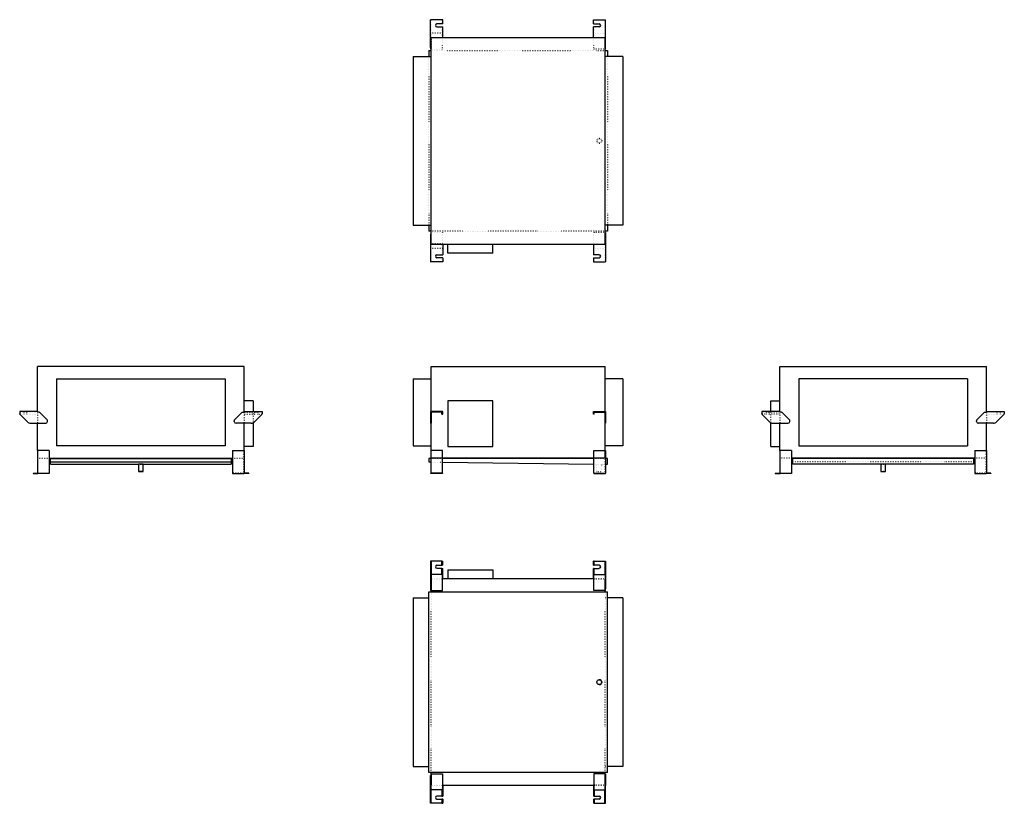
# Model space of a CAD drawing. Extents: x 65 to 501, y 42 to 390.
import ezdxf

# ---------------------------------------------------------------- set-up
doc = ezdxf.new("R2010")
doc.units = 0
doc.linetypes.add('DOT2', pattern=[0.635, 0, -0.635])
doc.layers.get('0').update_dxf_attribs({"linetype": 'CONTINUOUS'})

msp = doc.modelspace()

# ---------------------------------------------------------------- linework, layer by layer
at = {"color": 7, "linetype": 'CONTINUOUS'}
for p, q in [((252.12, 389.52), (246.72, 389.52)), ((246.72, 381.6), (246.72, 389.52)), ((252.12, 387.65), (252.12, 389.52)), ((318.86, 387.65), (318.86, 389.52)), ((318.86, 389.52), (324.26, 389.52)), ((324.26, 381.6), (324.26, 389.52)), ((252.12, 387.65), (249.54, 387.65)), ((249.54, 386.3), (252.12, 386.3)), ((252.12, 381.6), (252.12, 386.3)), ((318.86, 387.65), (321.44, 387.65)), ((321.44, 386.3), (318.86, 386.3)), ((318.86, 381.6), (318.86, 386.3)), ((246.96, 381.6), (246.72, 381.6)), ((246.72, 380.91), (246.72, 381.6)), ((246.72, 380.56), (246.72, 380.91)), ((246.72, 377.35), (246.72, 380.56)), ((246.96, 290.08), (246.96, 381.6)), ((246.96, 381.6), (324.02, 381.6)), ((324.02, 290.08), (324.02, 381.6)), ((324.02, 381.6), (324.26, 381.6)), ((324.26, 380.91), (324.26, 381.6)), ((324.26, 380.56), (324.26, 380.91)), ((324.26, 377.35), (324.26, 380.56)), ((245.94, 375.84), (246.96, 375.84)), ((245.94, 375.84), (245.94, 373.24)), ((246.72, 377.2), (246.72, 377.35)), ((246.96, 377.2), (246.72, 377.2)), ((246.8, 376.44), (246.8, 377.2)), ((246.96, 376.44), (246.8, 376.44)), ((324.02, 377.2), (324.26, 377.2)), ((324.02, 376.44), (324.18, 376.44)), ((324.02, 375.84), (325.04, 375.84)), ((324.18, 376.44), (324.18, 377.2)), ((324.26, 377.2), (324.26, 377.35)), ((325.04, 375.84), (325.04, 373.24)), ((239.04, 373.24), (246.96, 373.24)), ((239.04, 373.24), (239.04, 298.44)), ((331.94, 373.24), (324.02, 373.24)), ((331.94, 373.24), (331.94, 298.44)), ((239.04, 298.44), (246.96, 298.44)), ((245.94, 298.44), (245.94, 295.84)), ((331.94, 298.44), (324.02, 298.44)), ((325.04, 298.44), (325.04, 295.84)), ((246.96, 295.84), (245.94, 295.84)), ((246.96, 294.48), (246.72, 294.48)), ((246.72, 294.48), (246.72, 294.34)), ((246.72, 294.34), (246.72, 291.13)), ((246.96, 295.24), (246.8, 295.24)), ((246.8, 295.24), (246.8, 294.48)), ((325.04, 295.84), (324.02, 295.84)), ((324.02, 295.24), (324.18, 295.24)), ((324.02, 294.48), (324.26, 294.48)), ((324.18, 295.24), (324.18, 294.48)), ((324.26, 294.48), (324.26, 294.34)), ((324.26, 294.34), (324.26, 291.13)), ((246.72, 291.13), (246.72, 290.78)), ((246.72, 290.78), (246.72, 290.08)), ((246.96, 290.08), (246.72, 290.08)), ((246.72, 290.08), (246.72, 282.16)), ((246.96, 290.08), (324.02, 290.08)), ((252.12, 290.08), (252.12, 285.39)), ((254.36, 286.08), (254.36, 290.08)), ((274.32, 286.08), (274.32, 290.08)), ((318.86, 290.08), (318.86, 285.39)), ((324.02, 290.08), (324.26, 290.08)), ((324.26, 291.13), (324.26, 290.78)), ((324.26, 290.78), (324.26, 290.08)), ((324.26, 290.08), (324.26, 282.16)), ((249.54, 285.39), (252.12, 285.39)), ((252.12, 284.04), (249.54, 284.04)), ((252.12, 284.04), (252.12, 282.16)), ((274.32, 286.08), (254.36, 286.08)), ((321.44, 285.39), (318.86, 285.39)), ((318.86, 284.04), (318.86, 282.16)), ((318.86, 284.04), (321.44, 284.04)), ((252.12, 282.16), (246.72, 282.16)), ((318.86, 282.16), (324.26, 282.16)), ((164.17, 235.83), (72.65, 235.83)), ((72.65, 215.85), (72.65, 235.83)), ((164.17, 215.85), (164.17, 235.83)), ((246.96, 215.85), (246.96, 235.83)), ((246.96, 235.83), (324.02, 235.83)), ((324.02, 215.85), (324.02, 235.83)), ((401.45, 215.85), (401.45, 235.83)), ((401.45, 235.83), (492.97, 235.83)), ((492.97, 215.85), (492.97, 235.83)), ((81.01, 230.43), (155.81, 230.43)), ((81.01, 230.43), (81.01, 200.63)), ((155.81, 230.43), (155.81, 200.63)), ((239.04, 230.43), (246.96, 230.43)), ((239.04, 230.43), (239.04, 200.63)), ((331.94, 230.43), (324.02, 230.43)), ((331.94, 230.43), (331.94, 200.63)), ((484.61, 230.43), (409.81, 230.43)), ((409.81, 230.43), (409.81, 200.63)), ((484.61, 230.43), (484.61, 200.63)), ((168.17, 220.57), (164.17, 220.57)), ((168.17, 220.57), (168.17, 215.85)), ((274.32, 220.57), (254.36, 220.57)), ((254.36, 220.57), (254.36, 200.45)), ((274.32, 200.45), (274.32, 220.57)), ((397.45, 215.85), (397.45, 220.57)), ((397.45, 220.57), (401.45, 220.57)), ((64.73, 215.85), (64.73, 214.86)), ((72.65, 215.85), (64.73, 215.85)), ((64.74, 214.78), (64.73, 214.78)), ((64.88, 214.51), (68.14, 211.24)), ((72.65, 215.85), (72.65, 215.53)), ((73.34, 215.53), (72.65, 215.53)), ((76.9, 212.18), (73.7, 215.39)), ((159.92, 212.18), (163.12, 215.39)), ((163.48, 215.53), (164.17, 215.53)), ((164.17, 215.85), (164.17, 215.53)), ((164.17, 215.85), (172.09, 215.85)), ((171.94, 214.51), (168.68, 211.24)), ((172.08, 214.78), (172.09, 214.78)), ((172.09, 215.85), (172.09, 214.86)), ((252.12, 215.85), (246.72, 215.85)), ((246.72, 215.85), (246.72, 214.86)), ((246.72, 214.86), (246.72, 214.51)), ((246.72, 214.51), (246.72, 211.24)), ((251.8, 215.53), (247.04, 215.53)), ((247.04, 215.53), (247.04, 214.86)), ((247.04, 214.86), (247.04, 214.51)), ((247.04, 214.51), (247.04, 211.24)), ((251.8, 214.78), (251.8, 215.53)), ((251.8, 214.78), (252.12, 214.78)), ((252.12, 214.78), (252.12, 215.85)), ((318.86, 215.85), (324.26, 215.85)), ((318.86, 214.78), (318.86, 215.85)), ((319.18, 214.78), (318.86, 214.78)), ((319.18, 214.78), (319.18, 215.53)), ((319.18, 215.53), (323.94, 215.53)), ((323.94, 215.53), (323.94, 214.86)), ((323.94, 214.86), (323.94, 214.51)), ((323.94, 214.51), (323.94, 211.24)), ((324.26, 215.85), (324.26, 214.86)), ((324.26, 214.86), (324.26, 214.51)), ((324.26, 214.51), (324.26, 211.24)), ((393.53, 215.85), (393.53, 214.86)), ((401.45, 215.85), (393.53, 215.85)), ((393.53, 214.78), (393.53, 214.78)), ((393.67, 214.51), (396.94, 211.24)), ((401.45, 215.85), (401.45, 215.53)), ((402.14, 215.53), (401.45, 215.53)), ((405.7, 212.18), (402.49, 215.39)), ((488.71, 212.18), (491.92, 215.39)), ((492.27, 215.53), (492.97, 215.53)), ((492.97, 215.85), (492.97, 215.53)), ((492.97, 215.85), (500.89, 215.85)), ((500.74, 214.51), (497.47, 211.24)), ((500.88, 214.78), (500.89, 214.78)), ((500.89, 215.85), (500.89, 214.86)), ((69.56, 210.65), (76.25, 210.65)), ((72.65, 198.61), (72.65, 210.65)), ((77.05, 211.45), (77.05, 211.82)), ((159.77, 211.45), (159.77, 211.82)), ((167.26, 210.65), (160.57, 210.65)), ((164.17, 198.61), (164.17, 210.65)), ((168.17, 210.87), (168.17, 200.45)), ((246.72, 211.24), (246.72, 210.65)), ((247.04, 210.65), (246.72, 210.65)), ((246.96, 195.23), (246.96, 210.65)), ((247.04, 211.24), (247.04, 210.65)), ((323.94, 211.24), (323.94, 210.65)), ((323.94, 210.65), (324.26, 210.65)), ((324.02, 195.23), (324.02, 210.65)), ((324.26, 211.24), (324.26, 210.65)), ((397.45, 200.45), (397.45, 210.87)), ((398.36, 210.65), (405.05, 210.65)), ((401.45, 198.61), (401.45, 210.65)), ((405.85, 211.45), (405.85, 211.82)), ((488.57, 211.45), (488.57, 211.82)), ((496.06, 210.65), (489.37, 210.65)), ((492.97, 198.61), (492.97, 210.65)), ((77.81, 198.61), (72.65, 198.61)), ((72.65, 198.61), (72.65, 188.61)), ((77.81, 198.61), (77.81, 188.45)), ((155.81, 200.63), (81.01, 200.63)), ((159.01, 198.61), (159.01, 188.45)), ((159.01, 198.61), (164.17, 198.61)), ((168.17, 200.45), (164.17, 200.45)), ((164.17, 198.61), (164.17, 188.61)), ((239.04, 200.63), (246.96, 200.63)), ((251.96, 198.61), (246.8, 198.61)), ((246.8, 198.61), (246.8, 188.61)), ((251.96, 188.61), (251.96, 198.61)), ((254.36, 200.45), (274.32, 200.45)), ((319.02, 198.61), (324.18, 198.61)), ((319.02, 188.61), (319.02, 198.61)), ((331.94, 200.63), (324.02, 200.63)), ((324.18, 198.61), (324.18, 188.61)), ((397.45, 200.45), (401.45, 200.45)), ((406.61, 198.61), (401.45, 198.61)), ((401.45, 198.61), (401.45, 188.61)), ((406.61, 198.61), (406.61, 188.45)), ((409.81, 200.63), (484.61, 200.63)), ((487.81, 198.61), (487.81, 188.45)), ((487.81, 198.61), (492.97, 198.61)), ((492.97, 198.61), (492.97, 188.61)), ((77.81, 195.23), (159.01, 195.23)), ((78.41, 193.53), (78.41, 195.03)), ((78.41, 195.03), (158.41, 195.03)), ((78.41, 193.53), (158.41, 193.53)), ((78.41, 192.53), (78.41, 193.53)), ((78.41, 192.53), (117.34, 192.53)), ((117.34, 192.58), (117.34, 189.26)), ((119.48, 189.26), (119.48, 192.58)), ((119.48, 192.53), (158.41, 192.53)), ((158.41, 195.03), (158.41, 193.53)), ((158.41, 193.53), (158.41, 192.53)), ((246.8, 195.03), (245.94, 195.03)), ((245.94, 195.03), (245.94, 193.53)), ((245.94, 193.53), (246.8, 193.52)), ((324.02, 195.23), (246.96, 195.23)), ((319.02, 195.03), (251.96, 195.03)), ((251.96, 193.46), (319.02, 192.61)), ((325.04, 195.03), (324.18, 195.03)), ((324.18, 192.54), (325.04, 192.53)), ((325.04, 192.53), (325.04, 195.03)), ((487.81, 195.23), (406.61, 195.23)), ((487.21, 195.03), (407.21, 195.03)), ((407.21, 195.03), (407.21, 195.03)), ((487.21, 195.03), (407.21, 195.03)), ((407.21, 192.53), (407.21, 195.03)), ((487.21, 192.53), (407.21, 192.53)), ((446.14, 192.53), (446.14, 189.26)), ((448.28, 189.26), (448.28, 192.53)), ((487.21, 195.03), (487.21, 195.03)), ((487.21, 195.03), (487.21, 192.53)), ((70.65, 188.61), (70.65, 188.45)), ((70.65, 188.61), (72.65, 188.61)), ((70.65, 188.45), (72.81, 188.45)), ((72.81, 188.61), (72.65, 188.61)), ((72.81, 188.45), (72.81, 188.61)), ((77.81, 188.45), (72.81, 188.45)), ((159.01, 188.45), (164.01, 188.45)), ((164.01, 188.61), (164.17, 188.61)), ((164.01, 188.45), (164.01, 188.61)), ((166.17, 188.45), (164.01, 188.45)), ((166.17, 188.61), (164.17, 188.61)), ((166.17, 188.61), (166.17, 188.45)), ((246.8, 188.61), (246.96, 188.61)), ((246.8, 188.45), (246.8, 188.61)), ((246.96, 188.45), (246.8, 188.45)), ((251.96, 188.61), (246.96, 188.61)), ((246.96, 188.61), (246.96, 188.45)), ((246.96, 188.45), (246.96, 188.61)), ((251.96, 188.45), (246.96, 188.45)), ((251.96, 188.61), (251.96, 188.45)), ((319.02, 188.61), (319.02, 188.45)), ((319.02, 188.61), (324.02, 188.61)), ((319.02, 188.45), (324.02, 188.45)), ((324.02, 188.61), (324.02, 188.45)), ((324.18, 188.61), (324.02, 188.61)), ((324.02, 188.45), (324.02, 188.61)), ((324.02, 188.45), (324.18, 188.45)), ((324.18, 188.45), (324.18, 188.61)), ((399.45, 188.61), (399.45, 188.45)), ((399.45, 188.61), (401.45, 188.61)), ((399.45, 188.45), (401.61, 188.45)), ((401.61, 188.61), (401.45, 188.61)), ((401.61, 188.45), (401.61, 188.61)), ((406.61, 188.45), (401.61, 188.45)), ((487.81, 188.45), (492.81, 188.45)), ((492.81, 188.45), (492.81, 188.61)), ((492.81, 188.61), (492.97, 188.61)), ((494.97, 188.45), (492.81, 188.45)), ((494.97, 188.61), (492.97, 188.61)), ((494.97, 188.61), (494.97, 188.45)), ((247.04, 149.62), (246.72, 149.62)), ((246.72, 149.62), (246.72, 149.47)), ((246.72, 149.47), (246.72, 146.2)), ((247.04, 149.62), (247.04, 149.47)), ((251.8, 149.62), (247.04, 149.62)), ((247.04, 149.47), (247.04, 146.2)), ((251.8, 147.74), (251.8, 149.62)), ((251.8, 149.62), (252.12, 149.62)), ((252.12, 147.74), (252.12, 149.62)), ((319.18, 149.62), (318.86, 149.62)), ((318.86, 147.74), (318.86, 149.62)), ((319.18, 147.74), (319.18, 149.62)), ((319.18, 149.62), (323.94, 149.62)), ((323.94, 149.62), (324.26, 149.62)), ((323.94, 149.62), (323.94, 149.47)), ((323.94, 149.47), (323.94, 146.2)), ((324.26, 149.62), (324.26, 149.47)), ((324.26, 149.47), (324.26, 146.2)), ((246.72, 146.2), (246.72, 144.79)), ((246.72, 144.79), (246.72, 138.1)), ((247.04, 146.2), (247.04, 144.79)), ((247.04, 144.79), (247.04, 143.7)), ((249.54, 147.74), (251.8, 147.74)), ((251.8, 146.39), (249.54, 146.39)), ((252.12, 147.74), (251.8, 147.74)), ((251.8, 146.39), (252.12, 146.39)), ((251.8, 143.7), (251.8, 146.39)), ((252.12, 141.7), (252.12, 146.39)), ((254.36, 145.7), (274.32, 145.7)), ((254.36, 145.7), (254.36, 141.7)), ((274.32, 145.7), (274.32, 141.7)), ((318.86, 147.74), (319.18, 147.74)), ((318.86, 141.7), (318.86, 146.39)), ((319.18, 146.39), (318.86, 146.39)), ((321.44, 147.74), (319.18, 147.74)), ((319.18, 143.7), (319.18, 146.39)), ((319.18, 146.39), (321.44, 146.39)), ((323.94, 146.2), (323.94, 144.79)), ((323.94, 144.79), (323.94, 143.7)), ((324.26, 146.2), (324.26, 144.79)), ((324.26, 144.79), (324.26, 138.1)), ((246.8, 141.7), (246.96, 141.7)), ((246.8, 141.54), (246.8, 141.7)), ((246.96, 141.54), (246.8, 141.54)), ((246.8, 136.54), (246.8, 141.54)), ((251.96, 143.7), (246.96, 143.7)), ((246.96, 143.7), (246.96, 136.54)), ((246.96, 136.54), (246.96, 141.54)), ((246.96, 141.54), (246.96, 141.54)), ((251.96, 136.54), (251.96, 143.7)), ((319.02, 141.7), (251.96, 141.7)), ((319.02, 136.54), (319.02, 143.7)), ((319.02, 143.7), (324.02, 143.7)), ((324.02, 143.7), (324.02, 136.54)), ((324.18, 141.7), (324.02, 141.7)), ((324.02, 136.54), (324.02, 141.54)), ((324.02, 141.54), (324.18, 141.54)), ((324.02, 141.54), (324.02, 141.54)), ((324.18, 141.54), (324.18, 141.7)), ((324.18, 136.54), (324.18, 141.54)), ((245.94, 55.94), (245.94, 135.94)), ((245.94, 135.94), (325.04, 135.94)), ((246.72, 138.1), (246.72, 137.3)), ((246.8, 137.3), (246.72, 137.3)), ((246.96, 136.54), (246.8, 136.54)), ((246.96, 136.54), (251.96, 136.54)), ((246.96, 135.94), (246.96, 136.54)), ((324.02, 136.54), (319.02, 136.54)), ((324.02, 136.54), (324.18, 136.54)), ((324.02, 135.94), (324.02, 136.54)), ((324.18, 137.3), (324.26, 137.3)), ((324.26, 138.1), (324.26, 137.3)), ((325.04, 55.94), (325.04, 135.94)), ((239.04, 133.34), (239.04, 58.54)), ((239.04, 133.34), (245.94, 133.34)), ((331.94, 133.34), (325.04, 133.34)), ((331.94, 133.34), (331.94, 58.54)), ((321.5, 97.01), (321.46, 97.01)), ((321.46, 94.87), (321.5, 94.87)), ((239.04, 58.54), (245.94, 58.54)), ((331.94, 58.54), (325.04, 58.54)), ((325.04, 55.94), (245.94, 55.94)), ((246.8, 54.58), (246.72, 54.58)), ((246.72, 53.78), (246.72, 54.58)), ((246.72, 47.09), (246.72, 53.78)), ((246.96, 55.34), (246.8, 55.34)), ((246.8, 55.34), (246.8, 50.34)), ((246.96, 55.34), (246.96, 55.94)), ((246.96, 55.34), (251.96, 55.34)), ((246.96, 48.18), (246.96, 55.34)), ((246.96, 55.34), (246.96, 50.34)), ((251.96, 55.34), (251.96, 48.18)), ((319.02, 55.34), (319.02, 48.18)), ((324.02, 55.34), (319.02, 55.34)), ((324.02, 55.34), (324.02, 55.94)), ((324.02, 48.18), (324.02, 55.34)), ((324.02, 55.34), (324.02, 50.34)), ((324.02, 55.34), (324.18, 55.34)), ((324.18, 55.34), (324.18, 50.34)), ((324.18, 54.58), (324.26, 54.58)), ((324.26, 53.78), (324.26, 54.58)), ((324.26, 47.09), (324.26, 53.78)), ((246.96, 50.34), (246.8, 50.34)), ((246.8, 50.34), (246.8, 50.18)), ((246.8, 50.18), (246.96, 50.18)), ((246.96, 50.34), (246.96, 50.34)), ((251.96, 48.18), (246.96, 48.18)), ((247.04, 47.09), (247.04, 48.18)), ((251.8, 48.18), (251.8, 45.48)), ((319.02, 50.18), (251.96, 50.18)), ((252.12, 50.18), (252.12, 45.48)), ((318.86, 50.18), (318.86, 45.48)), ((319.02, 48.18), (324.02, 48.18)), ((319.18, 48.18), (319.18, 45.48)), ((323.94, 47.09), (323.94, 48.18)), ((324.02, 50.34), (324.18, 50.34)), ((324.02, 50.34), (324.02, 50.34)), ((324.18, 50.18), (324.02, 50.18)), ((324.18, 50.34), (324.18, 50.18)), ((246.72, 45.67), (246.72, 47.09)), ((246.72, 42.4), (246.72, 45.67)), ((247.04, 45.67), (247.04, 47.09)), ((247.04, 42.4), (247.04, 45.67)), ((251.8, 45.48), (249.54, 45.48)), ((249.54, 44.13), (251.8, 44.13)), ((251.8, 45.48), (252.12, 45.48)), ((252.12, 44.13), (251.8, 44.13)), ((251.8, 44.13), (251.8, 42.26)), ((252.12, 44.13), (252.12, 42.26)), ((319.18, 45.48), (318.86, 45.48)), ((318.86, 44.13), (319.18, 44.13)), ((318.86, 44.13), (318.86, 42.26)), ((319.18, 45.48), (321.44, 45.48)), ((319.18, 44.13), (319.18, 42.26)), ((321.44, 44.13), (319.18, 44.13)), ((323.94, 45.67), (323.94, 47.09)), ((323.94, 42.4), (323.94, 45.67)), ((324.26, 45.67), (324.26, 47.09)), ((324.26, 42.4), (324.26, 45.67)), ((246.72, 42.26), (246.72, 42.4)), ((247.04, 42.26), (246.72, 42.26)), ((247.04, 42.26), (247.04, 42.4)), ((251.8, 42.26), (247.04, 42.26)), ((251.8, 42.26), (252.12, 42.26)), ((319.18, 42.26), (318.86, 42.26)), ((319.18, 42.26), (323.94, 42.26)), ((323.94, 42.26), (323.94, 42.4)), ((323.94, 42.26), (324.26, 42.26)), ((324.26, 42.26), (324.26, 42.4))]:
    msp.add_line(p, q, dxfattribs=at)
at = {"color": 7, "linetype": 'DOT2'}
for p, q in [((247.04, 381.6), (247.04, 389.52)), ((251.8, 387.65), (251.8, 389.52)), ((319.18, 387.65), (319.18, 389.52)), ((323.94, 381.6), (323.94, 389.52)), ((251.8, 381.6), (251.8, 386.3)), ((319.18, 381.6), (319.18, 386.3)), ((246.8, 377.2), (246.8, 381.6)), ((246.8, 381.44), (246.96, 381.44)), ((246.96, 383.6), (246.96, 381.6)), ((251.96, 383.6), (246.96, 383.6)), ((246.96, 381.6), (246.96, 381.44)), ((251.96, 381.44), (246.96, 381.44)), ((246.96, 381.44), (246.96, 376.44)), ((251.96, 381.6), (251.96, 383.6)), ((251.96, 381.44), (251.96, 381.6)), ((251.96, 376.44), (251.96, 381.44)), ((319.02, 383.6), (324.02, 383.6)), ((319.02, 381.6), (319.02, 383.6)), ((319.02, 381.44), (319.02, 381.6)), ((319.02, 381.44), (324.02, 381.44)), ((319.02, 376.44), (319.02, 381.44)), ((324.02, 383.6), (324.02, 381.6)), ((324.02, 381.6), (324.02, 381.44)), ((324.02, 381.44), (324.02, 376.44)), ((324.18, 381.44), (324.02, 381.44)), ((324.18, 377.2), (324.18, 381.6)), ((246.96, 376.44), (251.96, 376.44)), ((246.96, 375.84), (324.02, 375.84)), ((324.02, 376.44), (319.02, 376.44)), ((245.94, 373.24), (245.94, 298.44)), ((325.04, 373.24), (325.04, 298.44)), ((321.5, 336.91), (321.46, 336.91)), ((321.46, 334.77), (321.5, 334.77)), ((246.8, 294.48), (246.8, 290.08)), ((324.02, 295.84), (246.96, 295.84)), ((246.96, 295.24), (251.96, 295.24)), ((246.96, 290.24), (246.96, 295.24)), ((251.96, 295.24), (251.96, 290.24)), ((324.02, 295.24), (319.02, 295.24)), ((319.02, 295.24), (319.02, 290.24)), ((324.02, 290.24), (324.02, 295.24)), ((324.18, 294.48), (324.18, 290.08)), ((246.8, 290.24), (246.96, 290.24)), ((251.96, 290.24), (246.96, 290.24)), ((246.96, 290.08), (246.96, 290.24)), ((246.96, 288.08), (246.96, 290.08)), ((251.96, 288.08), (246.96, 288.08)), ((247.04, 290.08), (247.04, 282.16)), ((251.8, 290.08), (251.8, 285.39)), ((251.96, 290.24), (251.96, 290.08)), ((251.96, 290.08), (251.96, 288.08)), ((319.02, 290.24), (319.02, 290.08)), ((319.02, 290.24), (324.02, 290.24)), ((319.02, 290.08), (319.02, 288.08)), ((319.02, 288.08), (324.02, 288.08)), ((319.18, 290.08), (319.18, 285.39)), ((323.94, 290.08), (323.94, 282.16)), ((324.02, 290.08), (324.02, 290.24)), ((324.18, 290.24), (324.02, 290.24)), ((324.02, 288.08), (324.02, 290.08)), ((251.8, 284.04), (251.8, 282.16)), ((319.18, 284.04), (319.18, 282.16)), ((72.65, 215.53), (64.73, 215.53)), ((64.73, 214.78), (64.73, 214.86)), ((66.61, 214.78), (64.74, 214.78)), ((66.61, 215.53), (66.61, 215.85)), ((66.61, 215.53), (66.61, 214.78)), ((67.96, 215.53), (67.96, 215.85)), ((67.96, 214.78), (67.96, 215.53)), ((72.65, 214.78), (67.96, 214.78)), ((72.65, 215.53), (72.65, 210.65)), ((164.17, 215.53), (164.17, 210.65)), ((164.17, 215.53), (172.09, 215.53)), ((164.17, 214.78), (168.87, 214.78)), ((168.17, 215.85), (168.17, 210.87)), ((168.87, 215.53), (168.87, 215.85)), ((168.87, 214.78), (168.87, 215.53)), ((170.22, 215.53), (170.22, 215.85)), ((170.22, 215.53), (170.22, 214.78)), ((170.22, 214.78), (172.08, 214.78)), ((172.09, 214.78), (172.09, 214.86)), ((246.96, 215.53), (246.72, 215.53)), ((246.96, 215.53), (246.96, 215.85)), ((246.96, 215.39), (246.96, 215.53)), ((246.96, 212.18), (246.96, 215.39)), ((248.86, 215.85), (248.86, 215.53)), ((322.11, 215.53), (322.11, 215.85)), ((324.02, 215.53), (324.02, 215.85)), ((324.02, 215.53), (324.26, 215.53)), ((324.02, 215.39), (324.02, 215.53)), ((324.02, 212.18), (324.02, 215.39)), ((401.45, 215.53), (393.53, 215.53)), ((393.53, 214.78), (393.53, 214.86)), ((395.4, 214.78), (393.53, 214.78)), ((395.4, 215.53), (395.4, 215.85)), ((395.4, 215.53), (395.4, 214.78)), ((396.75, 215.53), (396.75, 215.85)), ((396.75, 214.78), (396.75, 215.53)), ((401.45, 214.78), (396.75, 214.78)), ((397.45, 210.87), (397.45, 215.85)), ((401.45, 215.53), (401.45, 210.65)), ((492.97, 215.53), (492.97, 210.65)), ((492.97, 215.53), (500.89, 215.53)), ((492.97, 214.78), (497.66, 214.78)), ((497.66, 215.53), (497.66, 215.85)), ((497.66, 214.78), (497.66, 215.53)), ((499.01, 215.53), (499.01, 215.85)), ((499.01, 215.53), (499.01, 214.78)), ((499.01, 214.78), (500.88, 214.78)), ((500.89, 214.78), (500.89, 214.86)), ((246.96, 211.82), (246.96, 212.18)), ((246.96, 211.45), (246.96, 211.82)), ((246.96, 210.65), (246.96, 211.45)), ((324.02, 211.82), (324.02, 212.18)), ((324.02, 211.45), (324.02, 211.82)), ((324.02, 210.65), (324.02, 211.45)), ((72.81, 188.61), (72.81, 198.61)), ((164.01, 188.61), (164.01, 198.61)), ((401.61, 188.61), (401.61, 198.61)), ((492.81, 188.61), (492.81, 198.61)), ((72.65, 195.23), (77.81, 195.23)), ((78.41, 195.03), (158.41, 195.03)), ((117.34, 192.53), (119.48, 192.53)), ((159.01, 195.23), (164.17, 195.23)), ((251.96, 195.03), (246.8, 195.03)), ((246.8, 193.52), (251.96, 193.46)), ((246.96, 188.61), (246.96, 195.23)), ((324.18, 195.03), (319.02, 195.03)), ((319.02, 192.61), (324.18, 192.54)), ((320.43, 192.59), (320.39, 189.27)), ((322.53, 189.24), (322.57, 192.56)), ((324.02, 188.61), (324.02, 195.23)), ((406.61, 195.23), (401.45, 195.23)), ((487.21, 193.53), (407.21, 193.53)), ((446.14, 192.58), (446.14, 192.53)), ((448.28, 192.53), (448.28, 192.58)), ((492.97, 195.23), (487.81, 195.23)), ((72.81, 188.61), (77.81, 188.61)), ((164.01, 188.61), (159.01, 188.61)), ((320.39, 189.27), (322.53, 189.24)), ((401.61, 188.61), (406.61, 188.61)), ((492.81, 188.61), (487.81, 188.61)), ((246.8, 141.7), (246.72, 141.7)), ((246.96, 141.7), (251.96, 141.7)), ((246.96, 141.54), (246.96, 141.7)), ((246.96, 141.54), (251.96, 141.54)), ((247.04, 143.7), (247.04, 141.7)), ((251.8, 141.7), (251.8, 143.7)), ((324.02, 141.7), (319.02, 141.7)), ((324.02, 141.54), (319.02, 141.54)), ((319.18, 141.7), (319.18, 143.7)), ((323.94, 143.7), (323.94, 141.7)), ((324.02, 141.54), (324.02, 141.7)), ((324.18, 141.7), (324.26, 141.7)), ((246.96, 137.3), (246.8, 137.3)), ((246.96, 55.94), (246.96, 135.94)), ((324.02, 137.3), (324.18, 137.3)), ((324.02, 55.94), (324.02, 135.94)), ((245.94, 133.34), (246.96, 133.34)), ((325.04, 133.34), (324.02, 133.34)), ((245.94, 58.54), (246.96, 58.54)), ((325.04, 58.54), (324.02, 58.54)), ((246.96, 54.58), (246.8, 54.58)), ((324.02, 54.58), (324.18, 54.58)), ((246.8, 50.18), (246.72, 50.18)), ((246.96, 50.34), (251.96, 50.34)), ((246.96, 50.18), (246.96, 50.34)), ((246.96, 50.18), (251.96, 50.18)), ((247.04, 48.18), (247.04, 50.18)), ((251.8, 50.18), (251.8, 48.18)), ((324.02, 50.34), (319.02, 50.34)), ((324.02, 50.18), (319.02, 50.18)), ((319.18, 50.18), (319.18, 48.18)), ((323.94, 48.18), (323.94, 50.18)), ((324.02, 50.18), (324.02, 50.34)), ((324.18, 50.18), (324.26, 50.18))]:
    msp.add_line(p, q, dxfattribs=at)
at = {"color": 7, "linetype": 'DOT2', "flags": 128}
msp.add_lwpolyline([(447.21, 192.56), (447.01, 192.56), (446.82, 192.56), (446.64, 192.56), (446.49, 192.57), (446.35, 192.57), (446.25, 192.57), (446.18, 192.57), (446.14, 192.58), (446.14, 192.58), (446.18, 192.58), (446.25, 192.58), (446.35, 192.58), (446.49, 192.59), (446.64, 192.59), (446.82, 192.59), (447.01, 192.59), (447.21, 192.59), (447.4, 192.59), (447.59, 192.59), (447.77, 192.59), (447.93, 192.59), (448.06, 192.58), (448.17, 192.58), (448.24, 192.58), (448.28, 192.58), (448.28, 192.58), (448.24, 192.57), (448.17, 192.57), (448.06, 192.57), (447.93, 192.57), (447.77, 192.56), (447.59, 192.56), (447.4, 192.56), (447.21, 192.56)], dxfattribs=at)
at = {"color": 7, "linetype": 'CONTINUOUS', "flags": 128}
msp.add_lwpolyline([(118.41, 189.24), (118.21, 189.24), (118.02, 189.24), (117.85, 189.25), (117.69, 189.25), (117.56, 189.25), (117.45, 189.25), (117.38, 189.25), (117.34, 189.26), (117.34, 189.26), (117.38, 189.26), (117.45, 189.26), (117.56, 189.26), (117.69, 189.27), (117.85, 189.27), (118.02, 189.27), (118.21, 189.27), (118.41, 189.27), (118.61, 189.27), (118.8, 189.27), (118.98, 189.27), (119.13, 189.27), (119.27, 189.26), (119.37, 189.26), (119.44, 189.26), (119.48, 189.26), (119.48, 189.26), (119.44, 189.25), (119.37, 189.25), (119.27, 189.25), (119.13, 189.25), (118.98, 189.25), (118.8, 189.24), (118.61, 189.24), (118.41, 189.24)], dxfattribs=at)
at = {"color": 7, "linetype": 'DOT2'}
for centre in [(321.46, 335.84), (321.5, 335.84)]:
    msp.add_circle(centre, 1.07, dxfattribs=at)
at = {"color": 7, "linetype": 'CONTINUOUS'}
msp.add_circle((321.46, 95.94), 1.07, dxfattribs=at)
for centre, radius, start, end in [((249.54, 386.97), 0.675, 90, 270), ((321.44, 386.97), 0.675, 270, 90), ((249.54, 284.71), 0.675, 90, 270), ((321.44, 284.71), 0.675, 270, 90), ((65.23, 214.86), 0.5, 180, 225), ((73.34, 215.03), 0.5, 45, 90), ((163.48, 215.03), 0.5, 90, 135), ((171.59, 214.86), 0.5, 315, 0), ((394.03, 214.86), 0.5, 180, 225), ((402.14, 215.03), 0.5, 45, 90), ((492.27, 215.03), 0.5, 90, 135), ((500.39, 214.86), 0.5, 315, 0), ((69.56, 212.65), 2, 225, 270), ((76.25, 211.45), 0.8, 270, 0), ((76.55, 211.82), 0.5, 0, 45), ((160.27, 211.82), 0.5, 135, 180), ((160.57, 211.45), 0.8, 180, 270), ((167.26, 212.65), 2, 270, 315), ((398.36, 212.65), 2, 225, 270), ((405.05, 211.45), 0.8, 270, 0), ((405.35, 211.82), 0.5, 0, 45), ((489.07, 211.82), 0.5, 135, 180), ((489.37, 211.45), 0.8, 180, 270), ((496.06, 212.65), 2, 270, 315), ((118.41, 161.42), 31.17, 88.0294, 91.9706), ((446.94, 210.08), 20.84, 267.8019, 270.7493), ((447.5, 208.24), 19, 269.1079, 272.341), ((249.54, 147.07), 0.675, 90, 270), ((321.44, 147.07), 0.675, 270, 90), ((321.5, 95.94), 1.07, 359.9975, 89.9979), ((321.5, 95.94), 1.07, 270.0023, 0.0023), ((249.54, 44.81), 0.675, 90, 270), ((321.44, 44.81), 0.675, 270, 90)]:
    msp.add_arc(centre, radius, start, end, dxfattribs=at)
at = {"color": 7, "linetype": 'DOT2'}
for centre, radius, start, end in [((118.14, 213.4), 20.84, 267.8019, 270.7493), ((118.71, 211.56), 19, 269.1079, 272.341), ((447.21, 158.1), 31.17, 88.0294, 91.9706), ((321.5, 95.94), 1.07, 90.0034, 269.9966)]:
    msp.add_arc(centre, radius, start, end, dxfattribs=at)

doc.saveas('drawing.dxf')
